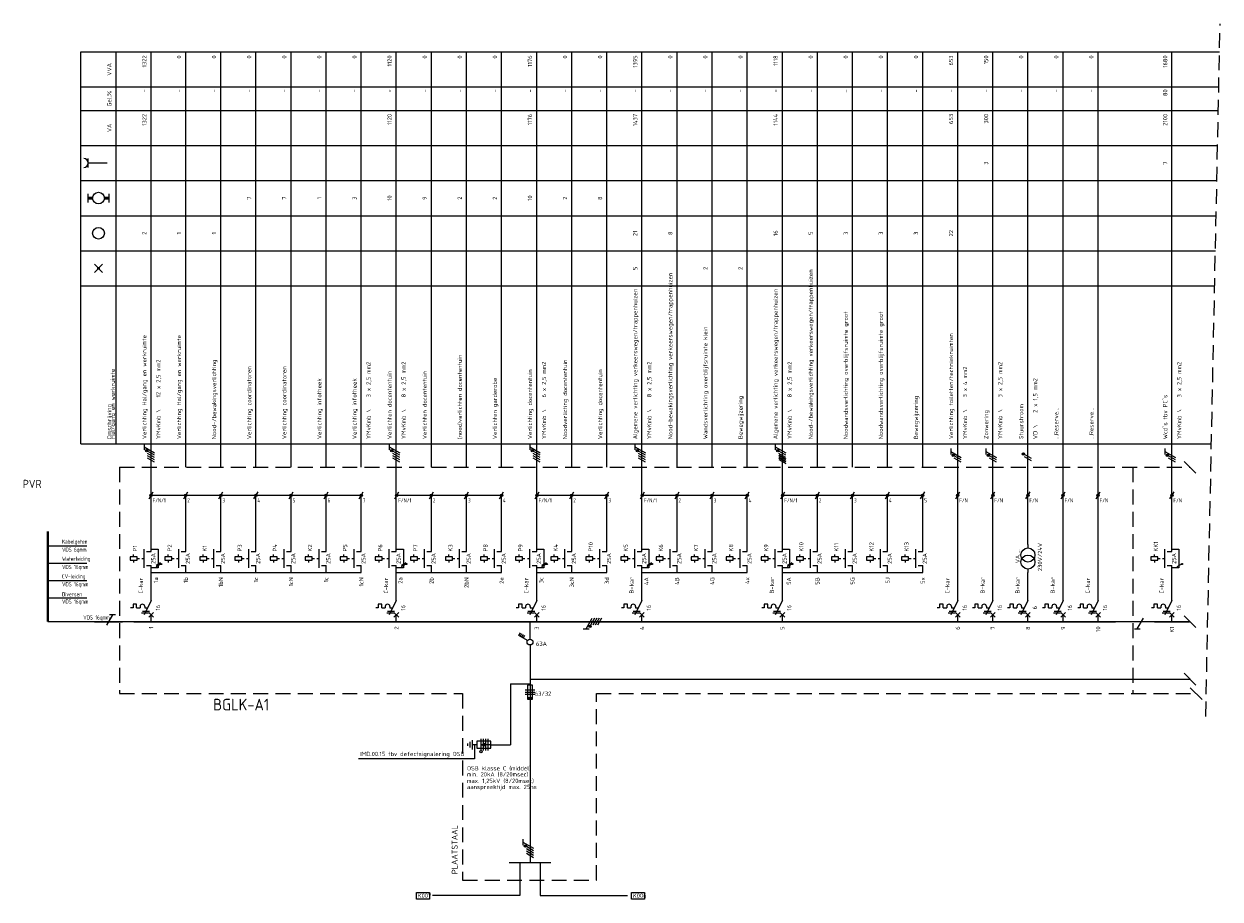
# Model space of a CAD drawing. Extents: x -1224 to 18134, y -20786 to 3554.
# Tile 29 of 88: x -919 to -408, y 921 to 1295. Entities that reach past the tile are written whole.
import ezdxf
from ezdxf.enums import TextEntityAlignment as Align

# ---------------------------------------------------------------- set-up
doc = ezdxf.new("R2010")
doc.units = 0
doc.linetypes.add('HIDDEN', pattern=[9.525, 6.35, -3.175])
doc.linetypes.add('STABI11', pattern=[2, 1, -1])
doc.layers.get('0').update_dxf_attribs({"linetype": 'CONTINUOUS'})
for name, color, linetype in [('E-principe', 3, 'CONTINUOUS'), ('E-tekst', 2, 'CONTINUOUS'), ('EL$1----', 3, 'CONTINUOUS'), ('EL$1----_1LK-A08', 3, 'CONTINUOUS'), ('EL$1----_BGLK-A1', 3, 'CONTINUOUS'), ('EL6131--_KG', 3, 'CONTINUOUS'), ('kast', 1, 'CONTINUOUS')]:
    doc.layers.add(name, color=color, linetype=linetype)
doc.styles.add('BURO-018', font='ISO.shx', dxfattribs={"height": 1.8})
doc.styles.add('BURO-035', font='ISO.shx', dxfattribs={"height": 3.5})
doc.styles.add('BURO-050', font='ISO.shx', dxfattribs={"height": 5})
doc.styles.get("Standard").update_dxf_attribs({"font": 'iso.shx'})

# ---------------------------------------------------------------- blocks, each defined once
blk = doc.blocks.new('E00515')
at = {"color": 0, "linetype": 'Continuous'}
for p, q in [((6, 1.5), (0, 1.5)), ((0, 1.5), (0, -1.5)), ((0, 0), (4, 0)), ((1.25, -2.5), (1.25, 2.5)), ((2.25, -2.5), (2.25, 2.5)), ((4, 0), (2.5, 0.5)), ((2.5, -0.5), (4, 0)), ((3.25, -2.5), (3.25, 2.5)), ((4.25, -2.5), (4.25, 2.5)), ((6, -1.5), (6, 1.5)), ((6, 0), (8, 0)), ((8, -2), (8, 2)), ((9, -1.25), (9, 1.25)), ((10, -0.5), (10, 0.5)), ((0, -1.5), (6, -1.5))]:
    blk.add_line(p, q, dxfattribs=at)
blk.add_circle((4.25, 3), 0.5, dxfattribs=at)
blk = doc.blocks.new('RAIL3')
at = {"color": 0, "linetype": 'Continuous'}
for p, q in [((-6, 0), (6, 0)), ((1.73, 3), (-0.87, -1.5)), ((2.98, 3), (0.48, 3))]:
    blk.add_line(p, q, dxfattribs=at)
blk = doc.blocks.new('HL3')
at = {"color": 0, "linetype": 'Continuous'}
for p, q in [((-3, 6.98), (-3, 4.48)), ((-3, 5.73), (1.5, 3.13)), ((1.5, 2.13), (-1.5, 3.87)), ((1.5, 1.13), (-1.5, 2.87)), ((1.5, 0.13), (-1.5, 1.87)), ((1.5, -0.87), (-1.5, 0.87))]:
    blk.add_line(p, q, dxfattribs=at)
at = {"color": 0, "linetype": 'Continuous', "const_width": 0.5}
blk.add_lwpolyline([(-1.68, 4.12, 1), (-2.18, 4.12, 1)], format="xyb", close=True, dxfattribs=at)
at = {"color": 0, "linetype": 'Continuous'}
blk.add_circle((-1.93, 4.12), 0.5, dxfattribs=at)
blk = doc.blocks.new('L1')
at = {"color": 0, "linetype": 'Continuous'}
for p, q in [((-3, 73.98), (-3, 71.48)), ((-3, 72.73), (1.5, 70.13)), ((1.5, 69.13), (-1.5, 70.87)), ((1.5, 68.13), (-1.5, 69.87))]:
    blk.add_line(p, q, dxfattribs=at)
at = {"color": 0, "linetype": 'Continuous', "const_width": 0.5}
blk.add_lwpolyline([(-1.68, 71.12, 1), (-2.18, 71.12, 1)], format="xyb", close=True, dxfattribs=at)
at = {"color": 0, "linetype": 'Continuous'}
blk.add_circle((-1.93, 71.12), 0.5, dxfattribs=at)
blk = doc.blocks.new('00P')
at = {"color": 0, "linetype": 'Continuous'}
for p, q in [((0, 31), (3, 31)), ((3, 31), (3, 23)), ((3, 23), (0, 23))]:
    blk.add_line(p, q, dxfattribs=at)
blk = doc.blocks.new('L3')
at = {"color": 0, "linetype": 'Continuous'}
for p, q in [((-3, 75.98), (-3, 73.48)), ((-3, 74.73), (1.5, 72.13)), ((1.5, 71.13), (-1.5, 72.87)), ((1.5, 70.13), (-1.5, 71.87)), ((1.5, 69.13), (-1.5, 70.87)), ((1.5, 68.13), (-1.5, 69.87))]:
    blk.add_line(p, q, dxfattribs=at)
at = {"color": 0, "linetype": 'Continuous', "const_width": 0.5}
blk.add_lwpolyline([(-1.68, 73.12, 1), (-2.18, 73.12, 1)], format="xyb", close=True, dxfattribs=at)
at = {"color": 0, "linetype": 'Continuous'}
blk.add_circle((-1.93, 73.12), 0.5, dxfattribs=at)
blk = doc.blocks.new('B26')
at = {"color": 0, "linetype": 'Continuous'}
for p, q in [((0, 9), (0, 21)), ((-7.75, 6), (-8.75, 6)), ((-7.75, 7.5), (-7.75, 6)), ((-6.25, 7.5), (-7.75, 7.5)), ((-6.25, 6), (-6.25, 7.5)), ((-6.25, 6), (-4.75, 6)), ((-4.75, 6.5), (-4.75, 6)), ((0, 9), (-3, 3)), ((-2.75, 6.5), (-2.75, 6)), ((-2.75, 6), (-1.5, 6)), ((-4.125, 3.75), (-1.125, 3.75)), ((-3.75, 4.5), (-0.75, 4.5)), ((-1, 4), (1, 2)), ((-1, 2), (1, 4)), ((0, 0), (0, 3))]:
    blk.add_line(p, q, dxfattribs=at)
blk.add_arc((-3.75, 6.5), 1, 0, 180, dxfattribs=at)
at = {"color": 1, "style": 'BURO-018'}
blk.add_attdef('E_VRIJ1', (-3.548, 12), '', height=1.8, rotation=90, dxfattribs=at)
at = {"color": 1, "linetype": 'Continuous', "style": 'BURO-018'}
blk.add_attdef('E_IIA', text='', height=1.8, rotation=90, dxfattribs=at).set_placement((2, 6), align=Align.TOP_CENTER)
blk = doc.blocks.new('M2')
at = {"color": 0, "linetype": 'Continuous'}
for p, q in [((-3, 23), (-3, 31)), ((0, 30), (0, 33)), ((-6, 27.75), (-9, 27.75)), ((-9, 27.75), (-9, 26.25)), ((-9, 26.25), (-6, 26.25)), ((-7.5, 27.75), (-7.5, 28.75)), ((-7.5, 26.25), (-7.5, 25.25)), ((-6, 26.25), (-6, 27.75)), ((-6, 27.25), (-6, 27.25)), ((-2, 30), (0, 30)), ((-2, 24), (0, 24)), ((0, 21), (0, 24))]:
    blk.add_line(p, q, dxfattribs=at)
at = {"color": 0, "linetype": 'STABI11'}
blk.add_line((-6, 27), (-3, 27), dxfattribs=at)
at = {"color": 1, "linetype": 'Continuous', "style": 'BURO-018'}
blk.add_attdef('E_VRIJ1', (-6, 30), '', height=1.8, rotation=90, dxfattribs=at)
blk.add_attdef('E_IMS', text='', height=1.8, rotation=90, dxfattribs=at).set_placement((0, 27), align=Align.TOP_CENTER)
blk = doc.blocks.new('b1s')
at = {"color": 0, "linetype": 'Continuous'}
blk.add_line((0, 33), (0, 54), dxfattribs=at)
blk = doc.blocks.new('m1s')
at = {"color": 0, "linetype": 'Continuous'}
blk.add_line((0, 54), (0, 66), dxfattribs=at)
blk = doc.blocks.new('m1')
at = {"color": 0, "linetype": 'Continuous'}
blk.add_line((0, 21), (0, 33), dxfattribs=at)
blk = doc.blocks.new('M13')
at = {"color": 0, "linetype": 'Continuous'}
for p, q in [((0, 33), (0, 31.5)), ((0, 22.5), (0, 21))]:
    blk.add_line(p, q, dxfattribs=at)
for centre in [(0, 28.5), (0, 25.5)]:
    blk.add_circle(centre, 3, dxfattribs=at)
at = {"color": 1, "linetype": 'Continuous', "style": 'BURO-018'}
blk.add_attdef('E_VRIJ1', (6, 24), '', height=1.8, rotation=90, dxfattribs=at)
blk = doc.blocks.new('KOLNR1')
at = {"color": 0, "linetype": 'Continuous'}
for p, q in [((1.41, -1.41), (-1.41, 1.41)), ((-1.41, -1.41), (1.41, 1.41))]:
    blk.add_line(p, q, dxfattribs=at)
at = {"color": 0, "linetype": 'Continuous', "const_width": 0.5}
blk.add_lwpolyline([(-0.25, 0, 1), (0.25, 0, 1)], format="xyb", close=True, dxfattribs=at)
blk = doc.blocks.new('KOLNR3')
at = {"color": 0, "linetype": 'Continuous'}
blk.add_circle((0, 0), 2, dxfattribs=at)
blk = doc.blocks.new('KOLNR5')
at = {"color": 0, "linetype": 'Continuous'}
for p, q in [((-3.5, -1.5), (-3.5, 1.5)), ((3.5, 1.5), (3.5, -1.5))]:
    blk.add_line(p, q, dxfattribs=at)
at = {"color": 0, "linetype": 'Continuous', "const_width": 1}
for points in [[(-2, 0), (-3.5, 0)], [(2, 0), (3.5, 0)]]:
    blk.add_lwpolyline(points, dxfattribs=at)
at = {"color": 0, "linetype": 'Continuous'}
blk.add_circle((0, 0), 2, dxfattribs=at)
blk = doc.blocks.new('KOLNR6')
at = {"color": 0, "linetype": 'Continuous'}
for p, q in [((-3.5, -1.5), (-3.5, 1.5)), ((3, 0), (-3.5, 0))]:
    blk.add_line(p, q, dxfattribs=at)
blk.add_arc((-5, 0), 1.5, 270, 90, dxfattribs=at)
blk = doc.blocks.new('0302A1_')
at = {"color": 0, "linetype": 'Continuous'}
blk.add_line((-0.87, -1.5), (0.87, 1.5), dxfattribs=at)
at = {"color": 0, "const_width": 0.5}
blk.add_lwpolyline([(-0.25, 0, 1), (0.25, 0, 1)], format="xyb", close=True, dxfattribs=at)
at = {"color": 0, "linetype": 'Continuous'}
blk.add_circle((0, 0), 0.5, dxfattribs=at)
blk = doc.blocks.new('1P')
at = {"color": 0, "linetype": 'Continuous'}
blk.add_line((1.5, 0.87), (-1.5, -0.87), dxfattribs=at)

msp = doc.modelspace()

# ---------------------------------------------------------------- linework, layer by layer
at = {"layer": 'E-principe'}
for p, q in [((-909.24, 1072.38), (-892.55, 1072.38)), ((-909.24, 1064.99), (-892.55, 1064.98)), ((-909.24, 1057.59), (-892.55, 1057.59)), ((-909.24, 1050.2), (-892.55, 1050.19))]:
    msp.add_line(p, q, dxfattribs=at)
at = {"layer": 'E-principe', "const_width": 1}
msp.add_lwpolyline([(-909.24, 1078.59), (-909.24, 1040)], dxfattribs=at)
at = {"layer": 'EL$1----', "linetype": 'HIDDEN'}
msp.add_line((-414.27, 999.49), (-408.15, 1295.44), dxfattribs=at)
at = {"layer": 'EL$1----', "linetype": 'Continuous'}
for p, q in [((-488.77, 1109.7), (-491.77, 1111.43)), ((-488.77, 1108.7), (-491.77, 1110.43)), ((-872.58, 1040), (-909.24, 1040)), ((-703.13, 1032.63), (-703.13, 1040)), ((-436.22, 1040), (-452.77, 1040)), ((-707.88, 1034.04), (-707.18, 1035.25)), ((-704.21, 1031.92), (-707.88, 1034.04)), ((-707.27, 1033.69), (-706.57, 1034.9)), ((-706.67, 1033.34), (-705.97, 1034.55)), ((-706.06, 1032.99), (-705.36, 1034.2)), ((-702.13, 1012.86), (-704.13, 1012.86)), ((-704.13, 1012.86), (-704.13, 1006.86)), ((-420.76, 1015.26), (-703.13, 1015.26)), ((-702.13, 1006.86), (-702.13, 1012.86)), ((-705.13, 1010.86), (-701.13, 1010.86)), ((-705.13, 1009.86), (-701.13, 1009.86)), ((-701.13, 1008.86), (-705.13, 1008.86)), ((-704.13, 1006.86), (-702.13, 1006.86)), ((-706.13, 947.01), (-706.13, 944.51)), ((-706.13, 945.76), (-701.63, 943.16)), ((-701.63, 942.16), (-704.63, 943.89)), ((-701.63, 941.16), (-704.63, 942.89)), ((-701.63, 940.16), (-704.63, 941.89)), ((-701.63, 939.16), (-704.63, 940.89))]:
    msp.add_line(p, q, dxfattribs=at)
at = {"layer": 'EL$1----'}
for p, q in [((-418.49, 1103.47), (-423.56, 1108.53)), ((-850.27, 1094), (-865.27, 1094)), ((-835.27, 1094), (-850.27, 1094)), ((-820.27, 1094), (-835.27, 1094)), ((-805.27, 1094), (-820.27, 1094)), ((-790.27, 1094), (-805.27, 1094)), ((-775.27, 1094), (-790.27, 1094)), ((-745.27, 1094), (-760.27, 1094)), ((-730.27, 1094), (-745.27, 1094)), ((-715.27, 1094), (-730.27, 1094)), ((-685.27, 1094), (-700.27, 1094)), ((-670.27, 1094), (-685.27, 1094)), ((-640.27, 1094), (-655.27, 1094)), ((-625.27, 1094), (-640.27, 1094)), ((-610.27, 1094), (-625.27, 1094)), ((-580.27, 1094), (-595.27, 1094)), ((-565.27, 1094), (-580.27, 1094)), ((-550.27, 1094), (-565.27, 1094)), ((-535.27, 1094), (-550.27, 1094)), ((-418.49, 1037.47), (-423.56, 1042.53)), ((-703.13, 1030.05), (-703.13, 937.03)), ((-418.49, 1012.94), (-423.56, 1018.01)), ((-711.5, 1013.51), (-703.13, 1013.51)), ((-711.5, 1013.51), (-711.5, 987.44)), ((-415.8, 1006.73), (-420.87, 1011.8)), ((-726.87, 987.44), (-726.87, 981.43)), ((-719.87, 987.44), (-711.5, 987.44)), ((-726.87, 981.43), (-776.5, 981.43)), ((-707.49, 937.03), (-707.49, 922.99)), ((-698.77, 937.03), (-698.77, 922.99)), ((-707.49, 922.99), (-744.82, 922.99)), ((-698.77, 922.99), (-661.44, 922.99))]:
    msp.add_line(p, q, dxfattribs=at)
at = {"layer": 'EL$1----', "color": 1, "linetype": 'Continuous'}
for p, q in [((-443.55, 1037), (-440.95, 1041.5)), ((-444.8, 1037), (-442.3, 1037))]:
    msp.add_line(p, q, dxfattribs=at)
at = {"layer": 'EL$1----', "linetype": 'Continuous', "const_width": 0.5}
for points in [[(-491.96, 1111.68, 1), (-492.46, 1111.68, 1)], [(-704.81, 944.14, 1), (-705.31, 944.14, 1)]]:
    msp.add_lwpolyline(points, format="xyb", close=True, dxfattribs=at)
at = {"layer": 'EL$1----', "linetype": 'Continuous', "const_width": 0.7}
msp.add_lwpolyline([(-712.13, 937.03), (-694.13, 937.03)], dxfattribs=at)
at = {"layer": 'EL$1----', "linetype": 'Continuous'}
for centre, radius in [((-492.21, 1111.68), 0.5), ((-703.13, 1031.3), 1.25), ((-705.06, 944.14), 0.5)]:
    msp.add_circle(centre, radius, dxfattribs=at)
at = {"layer": 'EL$1----'}
for centre in [(-860.81, 1064.66), (-756, 1064.66), (-696, 1064.66), (-651, 1064.66), (-591, 1064.66), (-424.45, 1064.66)]:
    msp.add_circle(centre, 0.283, dxfattribs=at)
at = {"layer": 'EL$1----', "linetype": 'Continuous'}
msp.add_solid([(-704.13, 1006.86), (-704.13, 1007.86), (-702.13, 1006.86), (-702.13, 1007.86)], dxfattribs=at)
at = {"layer": 'EL$1----_1LK-A08', "color": 2}
for p, q in [((-751.65, 924.32), (-746.12, 924.32)), ((-751.65, 921.48), (-751.65, 924.32)), ((-746.12, 921.48), (-751.65, 921.48)), ((-746.12, 924.32), (-746.12, 921.48)), ((-659.7, 924.32), (-654.17, 924.32)), ((-659.7, 921.48), (-659.7, 924.32)), ((-654.17, 921.48), (-659.7, 921.48)), ((-654.17, 924.32), (-654.17, 921.48))]:
    msp.add_line(p, q, dxfattribs=at)
at = {"layer": 'EL$1----_BGLK-A1', "color": 1}
for p, q in [((-895.08, 1283.5), (-408.4, 1283.5)), ((-895.08, 1116), (-895.08, 1283.5)), ((-880.08, 1116), (-880.08, 1283.5)), ((-895.08, 1268.5), (-408.71, 1268.5)), ((-895.08, 1258.5), (-408.92, 1258.5)), ((-895.08, 1243.5), (-409.23, 1243.5)), ((-895.08, 1228.5), (-409.54, 1228.5)), ((-895.08, 1213.5), (-409.85, 1213.5)), ((-895.08, 1198.5), (-410.16, 1198.5)), ((-895.08, 1183.5), (-410.47, 1183.5)), ((-895.08, 1116), (-411.86, 1116))]:
    msp.add_line(p, q, dxfattribs=at)
at = {"layer": 'EL$1----_BGLK-A1'}
for p, q in [((-865.08, 1106), (-865.08, 1283.5)), ((-850.27, 1106), (-850.27, 1283.5)), ((-835.27, 1106), (-835.27, 1283.5)), ((-820.27, 1106), (-820.27, 1283.5)), ((-805.27, 1106), (-805.27, 1283.5)), ((-790.27, 1106), (-790.27, 1283.5)), ((-775.27, 1106), (-775.27, 1283.5)), ((-760.27, 1106), (-760.27, 1283.5)), ((-745.27, 1106), (-745.27, 1283.5)), ((-730.27, 1106), (-730.27, 1283.5)), ((-715.27, 1106), (-715.27, 1283.5)), ((-700.27, 1106), (-700.27, 1283.5)), ((-685.27, 1106), (-685.27, 1283.5)), ((-670.27, 1106), (-670.27, 1283.5)), ((-655.27, 1106), (-655.27, 1283.5)), ((-640.27, 1106), (-640.27, 1283.5)), ((-625.27, 1106), (-625.27, 1283.5)), ((-610.27, 1106), (-610.27, 1283.5)), ((-595.27, 1106), (-595.27, 1283.5)), ((-580.27, 1106), (-580.27, 1283.5)), ((-565.27, 1106), (-565.27, 1283.5)), ((-550.27, 1106), (-550.27, 1283.5)), ((-535.27, 1106), (-535.27, 1283.5)), ((-520.27, 1106), (-520.27, 1283.5)), ((-505.27, 1106), (-505.27, 1283.5)), ((-490.27, 1106), (-490.27, 1283.5)), ((-475.27, 1106), (-475.27, 1283.5)), ((-460.27, 1106), (-460.27, 1283.5)), ((-428.72, 1106), (-428.72, 1283.5)), ((-865.08, 1061), (-820.27, 1061)), ((-835.27, 1061), (-805.27, 1061)), ((-820.27, 1061), (-790.27, 1061)), ((-805.27, 1061), (-775.27, 1061)), ((-760.27, 1061), (-745.27, 1061)), ((-745.27, 1061), (-730.27, 1061)), ((-730.27, 1061), (-715.27, 1061)), ((-700.27, 1061), (-685.27, 1061)), ((-685.27, 1061), (-670.27, 1061)), ((-655.27, 1061), (-625.27, 1061)), ((-640.27, 1061), (-610.27, 1061)), ((-595.27, 1061), (-565.27, 1061)), ((-580.27, 1061), (-550.27, 1061)), ((-565.27, 1061), (-535.27, 1061))]:
    msp.add_line(p, q, dxfattribs=at)
at = {"layer": 'EL$1----_BGLK-A1', "color": 1, "linetype": 'HIDDEN'}
for p, q in [((-878.58, 1106), (-421.03, 1106)), ((-878.58, 1106), (-878.58, 1009.27)), ((-445.46, 1106), (-445.46, 1009.27))]:
    msp.add_line(p, q, dxfattribs=at)
at = {"layer": 'EL$1----_BGLK-A1'}
for points in [[(-857.58, 1040, 0.7, 0.7, 0), (-872.58, 1040, 0.7, 0.7, 0)], [(-842.77, 1040, 0.7, 0.7, 0), (-857.77, 1040, 0.7, 0.7, 0)], [(-827.77, 1040, 0.7, 0.7, 0), (-842.77, 1040, 0.7, 0.7, 0)], [(-812.77, 1040, 0.7, 0.7, 0), (-827.77, 1040, 0.7, 0.7, 0)], [(-797.77, 1040, 0.7, 0.7, 0), (-812.77, 1040, 0.7, 0.7, 0)], [(-782.77, 1040, 0.7, 0.7, 0), (-797.77, 1040, 0.7, 0.7, 0)], [(-767.77, 1040, 0.7, 0.7, 0), (-782.77, 1040, 0.7, 0.7, 0)], [(-752.77, 1040, 0.7, 0.7, 0), (-767.77, 1040, 0.7, 0.7, 0)], [(-737.77, 1040, 0.7, 0.7, 0), (-752.77, 1040, 0.7, 0.7, 0)], [(-722.77, 1040, 0.7, 0.7, 0), (-737.77, 1040, 0.7, 0.7, 0)], [(-707.77, 1040, 0.7, 0.7, 0), (-722.77, 1040, 0.7, 0.7, 0)], [(-692.77, 1040, 0.7, 0.7, 0), (-707.77, 1040, 0.7, 0.7, 0)], [(-677.77, 1040, 0.7, 0.7, 0), (-692.77, 1040, 0.7, 0.7, 0)], [(-662.77, 1040, 0.7, 0.7, 0), (-677.77, 1040, 0.7, 0.7, 0)], [(-647.77, 1040, 0.7, 0.7, 0), (-662.77, 1040, 0.7, 0.7, 0)], [(-632.77, 1040, 0.7, 0.7, 0), (-647.77, 1040, 0.7, 0.7, 0)], [(-617.77, 1040, 0.7, 0.7, 0), (-632.77, 1040, 0.7, 0.7, 0)], [(-602.77, 1040, 0.7, 0.7, 0), (-617.77, 1040, 0.7, 0.7, 0)], [(-587.77, 1040, 0.7, 0.7, 0), (-602.77, 1040, 0.7, 0.7, 0)], [(-572.77, 1040, 0.7, 0.7, 0), (-587.77, 1040, 0.7, 0.7, 0)], [(-557.77, 1040, 0.7, 0.7, 0), (-572.77, 1040, 0.7, 0.7, 0)], [(-542.77, 1040, 0.7, 0.7, 0), (-557.77, 1040, 0.7, 0.7, 0)], [(-527.77, 1040, 0.7, 0.7, 0), (-542.77, 1040, 0.7, 0.7, 0)], [(-512.77, 1040, 0.7, 0.7, 0), (-527.77, 1040, 0.7, 0.7, 0)], [(-497.77, 1040, 0.7, 0.7, 0), (-512.77, 1040, 0.7, 0.7, 0)], [(-482.77, 1040, 0.7, 0.7, 0), (-497.77, 1040, 0.7, 0.7, 0)], [(-467.77, 1040, 0.7, 0.7, 0), (-482.77, 1040, 0.7, 0.7, 0)], [(-452.77, 1040, 0.7, 0.7, 0), (-467.77, 1040, 0.7, 0.7, 0)], [(-421.22, 1040, 0.7, 0.7, 0), (-436.22, 1040, 0.7, 0.7, 0)]]:
    msp.add_lwpolyline(points, format="xyseb", dxfattribs=at)
at = {"layer": 'EL6131--_KG'}
for p, q in [((-596.77, 1111.35), (-593.77, 1109.62)), ((-596.77, 1110.35), (-593.77, 1108.62)), ((-596.77, 1109.35), (-593.77, 1107.62))]:
    msp.add_line(p, q, dxfattribs=at)
at = {"layer": 'kast', "color": 1, "linetype": 'HIDDEN'}
for p, q in [((-878.58, 1009.27), (-731.97, 1009.27)), ((-674.73, 1009.27), (-418.34, 1009.27))]:
    msp.add_line(p, q, dxfattribs=at)
at = {"layer": 'kast', "linetype": 'HIDDEN'}
for p, q in [((-731.97, 1009.27), (-731.97, 929.61)), ((-674.73, 929.61), (-674.73, 1009.27)), ((-731.97, 929.61), (-674.73, 929.61))]:
    msp.add_line(p, q, dxfattribs=at)

# ---------------------------------------------------------------- block references
at = {"layer": 'E-principe'}
msp.add_blockref('RAIL3', (-883.29, 1040), dxfattribs=at)
at = {"layer": 'EL$1----'}
for name, p in [('L3', (-865.08, 1040)), ('L3', (-760.27, 1040)), ('L3', (-700.27, 1040)), ('L3', (-655.27, 1040)), ('L3', (-595.27, 1040)), ('L1', (-520.27, 1040)), ('L1', (-505.27, 1040)), ('L1', (-428.72, 1040)), ('0302A1_', (-865.08, 1094)), ('0302A1_', (-850.27, 1094)), ('0302A1_', (-835.27, 1094)), ('0302A1_', (-820.27, 1094)), ('0302A1_', (-805.27, 1094)), ('0302A1_', (-790.27, 1094)), ('0302A1_', (-775.27, 1094)), ('0302A1_', (-760.08, 1094)), ('0302A1_', (-745.27, 1094)), ('0302A1_', (-730.27, 1094)), ('0302A1_', (-715.27, 1094)), ('0302A1_', (-700.08, 1094)), ('0302A1_', (-685.27, 1094)), ('0302A1_', (-670.27, 1094)), ('0302A1_', (-655.08, 1094)), ('0302A1_', (-640.27, 1094)), ('0302A1_', (-625.27, 1094)), ('0302A1_', (-610.27, 1094)), ('0302A1_', (-595.08, 1094)), ('0302A1_', (-580.27, 1094)), ('0302A1_', (-565.27, 1094)), ('0302A1_', (-550.27, 1094)), ('0302A1_', (-535.27, 1094)), ('0302A1_', (-520.27, 1094)), ('0302A1_', (-505.27, 1094)), ('0302A1_', (-490.27, 1094)), ('0302A1_', (-475.27, 1094)), ('0302A1_', (-460.27, 1094)), ('0302A1_', (-428.72, 1094)), ('00P', (-865.08, 1040)), ('00P', (-760.27, 1040)), ('00P', (-700.27, 1040)), ('00P', (-655.27, 1040)), ('00P', (-595.27, 1040)), ('00P', (-428.72, 1040))]:
    msp.add_blockref(name, p, dxfattribs=at)
at = {"layer": 'EL$1----', "xscale": 0.6399999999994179, "yscale": 0.6399999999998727, "zscale": 0.6400000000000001}
for p in [(-862, 1064.57), (-862, 1063.97), (-757.19, 1064.57), (-757.19, 1063.97), (-697.19, 1064.57), (-697.19, 1063.97), (-652.19, 1064.57), (-652.19, 1063.97), (-592.19, 1064.57), (-592.19, 1063.97), (-425.64, 1063.97)]:
    msp.add_blockref('1P', p, dxfattribs=at)
at = {"layer": 'EL$1----', "color": 1, "rotation": 90}
msp.add_blockref('HL3', (-673.37, 1040), dxfattribs=at)
at = {"layer": 'EL$1----', "rotation": 180}
msp.add_blockref('E00515', (-719.87, 987.44), dxfattribs=at)
at = {"layer": 'EL$1----_BGLK-A1', "xscale": 1.25, "yscale": 1.25, "zscale": 1.25}
for name, p in [('KOLNR6', (-887.58, 1236)), ('KOLNR5', (-887.58, 1221)), ('KOLNR3', (-887.58, 1206)), ('KOLNR1', (-887.58, 1191))]:
    msp.add_blockref(name, p, dxfattribs=at)
at = {"layer": 'EL$1----_BGLK-A1'}
for name, p in [('m1s', (-865.08, 1040)), ('m1s', (-760.27, 1040)), ('m1s', (-700.27, 1040)), ('m1s', (-655.27, 1040)), ('m1s', (-595.27, 1040)), ('m1s', (-520.27, 1040)), ('m1s', (-505.27, 1040)), ('m1s', (-490.27, 1040)), ('m1s', (-475.27, 1040)), ('m1s', (-460.27, 1040)), ('m1s', (-428.72, 1040)), ('b1s', (-865.08, 1040)), ('b1s', (-850.27, 1040)), ('b1s', (-835.27, 1040)), ('b1s', (-820.27, 1040)), ('b1s', (-805.27, 1040)), ('b1s', (-790.27, 1040)), ('b1s', (-775.27, 1040)), ('b1s', (-760.27, 1040)), ('b1s', (-745.27, 1040)), ('b1s', (-730.27, 1040)), ('b1s', (-715.27, 1040)), ('b1s', (-700.27, 1040)), ('b1s', (-685.27, 1040)), ('b1s', (-670.27, 1040)), ('b1s', (-655.27, 1040)), ('b1s', (-640.27, 1040)), ('b1s', (-625.27, 1040)), ('b1s', (-610.27, 1040)), ('b1s', (-595.27, 1040)), ('b1s', (-580.27, 1040)), ('b1s', (-565.27, 1040)), ('b1s', (-550.27, 1040)), ('b1s', (-535.27, 1040)), ('b1s', (-520.27, 1040)), ('b1s', (-505.27, 1040)), ('b1s', (-490.27, 1040)), ('b1s', (-475.27, 1040)), ('b1s', (-460.27, 1040)), ('b1s', (-428.72, 1040)), ('m1', (-520.27, 1040)), ('m1', (-505.27, 1040)), ('m1', (-475.27, 1040)), ('m1', (-460.27, 1040))]:
    msp.add_blockref(name, p, dxfattribs=at)
for name, p, values in [('M2', (-670.27, 1040), {'E_IMS': '25A', 'E_VRIJ1': 'P10'}), ('M2', (-580.27, 1040), {'E_IMS': '25A', 'E_VRIJ1': 'K10'}), ('M2', (-565.27, 1040), {'E_IMS': '25A', 'E_VRIJ1': 'K11'}), ('M2', (-550.27, 1040), {'E_IMS': '25A', 'E_VRIJ1': 'K12'}), ('M2', (-535.27, 1040), {'E_IMS': '25A', 'E_VRIJ1': 'K13'}), ('M2', (-428.72, 1040), {'E_IMS': '25A', 'E_VRIJ1': 'KK1'}), ('M2', (-865.08, 1040), {'E_IMS': '25A', 'E_VRIJ1': 'P1'}), ('M2', (-850.27, 1040), {'E_IMS': '25A', 'E_VRIJ1': 'P2'}), ('M2', (-835.27, 1040), {'E_IMS': '25A', 'E_VRIJ1': 'K1'}), ('M2', (-820.27, 1040), {'E_IMS': '25A', 'E_VRIJ1': 'P3'}), ('M2', (-805.27, 1040), {'E_IMS': '25A', 'E_VRIJ1': 'P4'}), ('M2', (-790.27, 1040), {'E_IMS': '25A', 'E_VRIJ1': 'K2'}), ('M2', (-775.27, 1040), {'E_IMS': '25A', 'E_VRIJ1': 'P5'}), ('M2', (-760.27, 1040), {'E_IMS': '25A', 'E_VRIJ1': 'P6'}), ('M2', (-745.27, 1040), {'E_IMS': '25A', 'E_VRIJ1': 'P7'}), ('M2', (-730.27, 1040), {'E_IMS': '25A', 'E_VRIJ1': 'K3'}), ('M2', (-715.27, 1040), {'E_IMS': '25A', 'E_VRIJ1': 'P8'}), ('M2', (-700.27, 1040), {'E_IMS': '25A', 'E_VRIJ1': 'P9'}), ('M2', (-685.27, 1040), {'E_IMS': '25A', 'E_VRIJ1': 'K4'}), ('M2', (-655.27, 1040), {'E_IMS': '25A', 'E_VRIJ1': 'K5'}), ('M2', (-640.27, 1040), {'E_IMS': '25A', 'E_VRIJ1': 'K6'}), ('M2', (-625.27, 1040), {'E_IMS': '25A', 'E_VRIJ1': 'K7'}), ('M2', (-610.27, 1040), {'E_IMS': '25A', 'E_VRIJ1': 'K8'}), ('M2', (-595.27, 1040), {'E_IMS': '25A', 'E_VRIJ1': 'K9'}), ('B26', (-865.08, 1040), {'E_IIA': '16', 'E_VRIJ1': 'C-kar'}), ('B26', (-760.27, 1040), {'E_IIA': '16', 'E_VRIJ1': 'C-kar'}), ('B26', (-700.27, 1040), {'E_IIA': '16', 'E_VRIJ1': 'C-kar'}), ('B26', (-655.27, 1040), {'E_IIA': '16', 'E_VRIJ1': 'B-kar'}), ('B26', (-595.27, 1040), {'E_IIA': '16', 'E_VRIJ1': 'B-kar'}), ('B26', (-520.27, 1040), {'E_IIA': '16', 'E_VRIJ1': 'C-kar'}), ('B26', (-505.27, 1040), {'E_IIA': '16', 'E_VRIJ1': 'B-kar'}), ('B26', (-490.27, 1040), {'E_IIA': '6', 'E_VRIJ1': 'B-kar'}), ('B26', (-475.27, 1040), {'E_IIA': '16', 'E_VRIJ1': 'B-kar'}), ('B26', (-460.27, 1040), {'E_IIA': '16', 'E_VRIJ1': 'C-kar'}), ('B26', (-428.72, 1040), {'E_IIA': '16', 'E_VRIJ1': 'C-kar'})]:
    msp.add_blockref(name, p, dxfattribs=at).add_auto_attribs(values)
ref = msp.add_blockref('M13', (-490.27, 1040), dxfattribs=at)
ref.add_attrib('E_VRIJ1', '230V/24V', (-484.27, 1061.63), dxfattribs={"layer": '0', "color": 1, "linetype": 'Continuous', "height": 1.8, "rotation": 90, "style": 'BURO-018'})

# ---------------------------------------------------------------- texts
at = {"layer": 'E-principe', "color": 2, "style": 'BURO-035'}
msp.add_text('PVR', height=3.5, dxfattribs=at).set_placement((-919.94, 1097.13))
at = {"layer": 'E-tekst', "color": 1, "width": 0.8}
for s, p in [('F/N/1', (-864.46, 1090.97)), ('2', (-849.65, 1090.97)), ('3', (-834.65, 1090.97)), ('4', (-819.65, 1090.97)), ('5', (-804.65, 1090.97)), ('6', (-789.65, 1090.97)), ('7', (-774.65, 1090.97)), ('F/N/1', (-759.46, 1090.97)), ('2', (-744.65, 1090.97)), ('3', (-729.65, 1090.97)), ('4', (-714.65, 1090.97)), ('F/N/1', (-699.46, 1090.97)), ('2', (-684.65, 1090.97)), ('3', (-669.65, 1090.97)), ('F/N/1', (-654.46, 1090.97)), ('2', (-639.65, 1090.97)), ('3', (-624.65, 1090.97)), ('4', (-609.65, 1090.97)), ('F/N/1', (-594.46, 1090.97)), ('2', (-579.65, 1090.97)), ('3', (-564.65, 1090.97)), ('4', (-549.65, 1090.97)), ('5', (-534.65, 1090.97)), ('F/N', (-519.65, 1090.97)), ('F/N', (-504.65, 1090.97)), ('F/N', (-489.65, 1090.97)), ('F/N', (-474.65, 1090.97)), ('F/N', (-459.65, 1090.97)), ('F/N', (-428.1, 1090.97)), ('Kabelgoten', (-903.16, 1073.32)), ('VDS 6qmm', (-903.16, 1069.9)), ('VDS 16qmm', (-903.16, 1062.5)), ('Waterleiding', (-903.16, 1066.03)), ('CV-leiding', (-903.16, 1058.48)), ('VDS 16qmm', (-903.16, 1055.11)), ('VDS 16qmm', (-903.16, 1047.71)), ('Diversen', (-903.16, 1050.85)), ('VDS 16qmm', (-894.07, 1040.91))]:
    msp.add_text(s, height=1.8, dxfattribs=at).set_placement(p)
at = {"layer": 'EL$1----', "color": 1, "style": 'BURO-018'}
msp.add_text('VA....', height=1.8, rotation=90, dxfattribs=at).set_placement((-493.8, 1064.97))
msp.add_text('63A', height=1.8, dxfattribs=at).set_placement((-698.24, 1031.46), align=Align.TOP_CENTER)
msp.add_text('63/32', height=1.8, dxfattribs=at).set_placement((-694.03, 1010.16), align=Align.TOP_RIGHT)
for s, p in [('IMD.00.15 tbv defectsignalering OSB', (-775.72, 982.6)), ('OSB klasse C (middel)', (-730.06, 976.47)), ('min. 20kA (8/20msec)', (-730.06, 973.89)), ('max. 1,25kV (8/20msec)', (-730.06, 971.11)), ('aanspreektijd max. 25ns', (-730.06, 968.5))]:
    msp.add_text(s, height=1.8, dxfattribs=at).set_placement(p)
for s, p in [('K007', (-751.11, 923.83)), ('K006', (-659.17, 923.83))]:
    msp.add_text(s, height=1.8, dxfattribs=at).set_placement(p, align=Align.TOP_LEFT)
at = {"layer": 'EL$1----_BGLK-A1', "color": 1, "style": 'BURO-018'}
for s, p in [('1322', (-867.08, 1282)), ('0', (-852.27, 1282)), ('0', (-837.27, 1282)), ('0', (-822.27, 1282)), ('0', (-807.27, 1282)), ('0', (-792.27, 1282)), ('0', (-777.27, 1282)), ('1120', (-762.27, 1282)), ('0', (-747.27, 1282)), ('0', (-732.27, 1282)), ('0', (-717.27, 1282)), ('1176', (-702.27, 1282)), ('0', (-687.27, 1282)), ('0', (-672.27, 1282)), ('1395', (-657.27, 1282)), ('0', (-642.27, 1282)), ('0', (-627.27, 1282)), ('0', (-612.27, 1282)), ('1118', (-597.27, 1282)), ('0', (-582.27, 1282)), ('0', (-567.27, 1282)), ('0', (-552.27, 1282)), ('0', (-537.27, 1282)), ('653', (-522.27, 1282)), ('150', (-507.27, 1282)), ('0', (-492.27, 1282)), ('0', (-477.27, 1282)), ('0', (-462.27, 1282)), ('1680', (-430.72, 1282)), ('-', (-867.08, 1267.5)), ('-', (-852.27, 1267.5)), ('-', (-837.27, 1267.5)), ('-', (-822.27, 1267.5)), ('-', (-807.27, 1267.5)), ('-', (-792.27, 1267.5)), ('-', (-777.27, 1267.5)), ('-', (-762.27, 1267.5)), ('-', (-747.27, 1267.5)), ('-', (-732.27, 1267.5)), ('-', (-717.27, 1267.5)), ('-', (-702.27, 1267.5)), ('-', (-687.27, 1267.5)), ('-', (-672.27, 1267.5)), ('-', (-657.27, 1267.5)), ('-', (-642.27, 1267.5)), ('-', (-627.27, 1267.5)), ('-', (-612.27, 1267.5)), ('-', (-597.27, 1267.5)), ('-', (-582.27, 1267.5)), ('-', (-567.27, 1267.5)), ('-', (-552.27, 1267.5)), ('-', (-537.27, 1267.5)), ('-', (-522.27, 1267.5)), ('-', (-507.27, 1267.5)), ('-', (-492.27, 1267.5)), ('-', (-477.27, 1267.5)), ('-', (-462.27, 1267.5)), ('80', (-430.72, 1267.5)), ('1322', (-867.08, 1257)), ('1120', (-762.27, 1257)), ('1176', (-702.27, 1257)), ('1437', (-657.27, 1257)), ('1144', (-597.27, 1257)), ('653', (-522.27, 1257)), ('300', (-507.27, 1257)), ('2100', (-430.72, 1257))]:
    msp.add_text(s, height=1.8, rotation=90, dxfattribs=at).set_placement(p, align=Align.RIGHT)
for s, p in [('VVA', (-882.08, 1276)), ('Gel.%', (-882.08, 1263.5)), ('VA', (-882.08, 1251)), ('3', (-507.27, 1236)), ('7', (-430.72, 1236)), ('10', (-762.27, 1221)), ('10', (-702.27, 1221)), ('7', (-822.27, 1221)), ('7', (-807.27, 1221)), ('1', (-792.27, 1221)), ('3', (-777.27, 1221)), ('9', (-747.27, 1221)), ('2', (-732.27, 1221)), ('2', (-717.27, 1221)), ('2', (-687.27, 1221)), ('8', (-672.27, 1221)), ('21', (-657.27, 1206)), ('16', (-597.27, 1206)), ('22', (-522.27, 1206)), ('2', (-867.08, 1206)), ('1', (-852.27, 1206)), ('1', (-837.27, 1206)), ('8', (-642.27, 1206)), ('5', (-582.27, 1206)), ('3', (-567.27, 1206)), ('3', (-552.27, 1206)), ('3', (-537.27, 1206)), ('5', (-657.27, 1191)), ('2', (-627.27, 1191)), ('2', (-612.27, 1191))]:
    msp.add_text(s, height=1.8, rotation=90, dxfattribs=at).set_placement(p, align=Align.CENTER)
for s, p in [('Nood-bewakingsverlichting verkeerswegen/trappenhuizen', (-642.27, 1118)), ('Nood-/bewakingsverlichting verkeerswegen/trappenhuizen', (-582.27, 1118)), ('Algemene verlichting verkeerswegen/trappenhuizen', (-657.27, 1118)), ('Algemene verlichting verkeerswegen/trappenhuizen', (-597.27, 1118)), ('Noodwandsverlichting overblijfsruimte groot', (-567.27, 1118)), ('Noodwandsverlichting overblijfsruimte groot', (-552.27, 1118)), ('Wandsverlichting overblijfsruimte klein', (-627.27, 1118)), ('Verlichting Hal/gang en werkruimte', (-867.08, 1118)), ('Verlichting Hal/gang en werkruimte', (-852.27, 1118)), ('Verlichting toiletten/techniekruimten', (-522.27, 1118)), ('Nood-/bewakingsverlichting', (-837.27, 1118)), ('(nood)verlichten docententuin', (-732.27, 1118)), ('Noodverlicting docententuin', (-687.27, 1118)), ('Hal/gang en werkruimte', (-880.58, 1118)), ('YMvKmb \\    12 x 2,5 mm2', (-861.08, 1118)), ('Verlichting coordinatoren', (-822.27, 1118)), ('Verlichting coordinatoren', (-807.27, 1118)), ('Verlichten docententuin', (-762.27, 1118)), ('Verlichten docententuin', (-747.27, 1118)), ('Verlichting docententuin', (-702.27, 1118)), ('Verlichting docententuin', (-672.27, 1118)), ('Verlichting infotheek', (-792.27, 1118)), ('Verlichting infotheek', (-777.27, 1118)), ('YMvKmb \\    3 x 2,5 mm2', (-771.27, 1118)), ('YMvKmb \\    8 x 2,5 mm2', (-756.27, 1118)), ('Verlichten garderobe', (-717.27, 1118)), ('YMvKmb \\    6 x 2,5 mm2', (-696.27, 1118)), ('YMvKmb \\    8 x 2,5 mm2', (-651.27, 1118)), ('YMvKmb \\    8 x 2,5 mm2', (-591.27, 1118)), ('YMvKmb \\    3 x 4 mm2', (-516.27, 1118)), ('YMvKmb \\    3 x 2,5 mm2', (-501.27, 1118)), ('YMvKmb \\    3 x 2,5 mm2', (-424.72, 1118)), ('Bewegwijzering', (-612.27, 1118)), ('Bewegwijzering', (-537.27, 1118)), ('VD \\    2 x 1,5 mm2', (-486.27, 1118)), ('Wcd`s tbv PC`s', (-430.72, 1118)), ('Omschrijving', (-882.08, 1118)), ('Zonwering', (-507.27, 1118)), ('Stuurstroom', (-492.27, 1118)), ('...Reserve...', (-477.27, 1118)), ('...Reserve...', (-462.27, 1118))]:
    msp.add_text(s, height=1.8, rotation=90, dxfattribs=at).set_placement(p)
for s, p in [('1a', (-863.09, 1059)), ('1b', (-850.27, 1059)), ('1bN', (-835.27, 1059)), ('1c', (-820.27, 1059)), ('1cN', (-805.27, 1059)), ('1c', (-790.27, 1059)), ('1cN', (-775.27, 1059)), ('2a', (-758.56, 1059)), ('2b', (-745.27, 1059)), ('2bN', (-730.27, 1059)), ('2e', (-715.27, 1059)), ('3c', (-698.35, 1059)), ('3cN', (-685.27, 1059)), ('3d', (-670.27, 1059)), ('4A', (-653.39, 1059)), ('4B', (-640.27, 1059)), ('4G', (-625.27, 1059)), ('4x', (-610.27, 1059)), ('5A', (-592.45, 1059)), ('5B', (-580.27, 1059)), ('5G', (-565.27, 1059)), ('5J', (-550.27, 1059)), ('5x', (-535.27, 1059)), ('1', (-865.08, 1038)), ('2', (-760.27, 1038)), ('3', (-700.27, 1038)), ('4', (-655.27, 1038)), ('5', (-595.27, 1038)), ('6', (-520.27, 1038)), ('7', (-505.27, 1038)), ('8', (-490.27, 1038)), ('9', (-475.27, 1038)), ('10', (-460.27, 1038)), ('K1', (-428.72, 1038))]:
    msp.add_text(s, height=1.8, rotation=90, dxfattribs=at).set_placement(p, align=Align.MIDDLE_RIGHT)
at = {"layer": 'kast', "color": 2, "style": 'BURO-050'}
msp.add_text('BGLK-A1', height=5, dxfattribs=at).set_placement((-814.62, 1004.57), align=Align.MIDDLE_RIGHT)
at = {"layer": 'kast', "color": 2, "linetype": 'HIDDEN', "style": 'BURO-018'}
msp.add_text('PLAATSTAAL', height=2.5, rotation=90, dxfattribs=at).set_placement((-735.34, 953.06), align=Align.MIDDLE_RIGHT)

doc.saveas('drawing.dxf')
